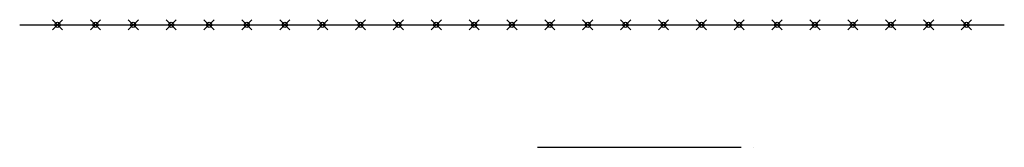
# Model space of a CAD drawing. Extents: x 16.3 to 35.6, y 14.3 to 16.8.
import ezdxf

# ---------------------------------------------------------------- set-up
doc = ezdxf.new("R2010")
doc.units = 0
doc.header["$LTSCALE"] = 0.05
doc.header["$PDMODE"] = 35
doc.header["$PDSIZE"] = 0.1
doc.layers.add('Z_01_HILFSLINIE', color=9, linetype='Continuous', plot=False)

msp = doc.modelspace()

# ---------------------------------------------------------------- linework, layer by layer
at = {"layer": 'Z_01_HILFSLINIE'}
for p, q in [((16.301, 16.746, 3.707), (35.641, 16.746, 3.707)), ((26.471, 14.344, 2.5), (30.471, 14.344, 2.5)), ((30.711, 14.344, 2.5), (30.711, 14.344, 1.5))]:
    msp.add_line(p, q, dxfattribs=at)
for p in [(17.045, 16.746, 3.707), (17.789, 16.746, 3.707), (18.533, 16.746, 3.707), (19.277, 16.746, 3.707), (20.021, 16.746, 3.707), (20.764, 16.746, 3.707), (21.508, 16.746, 3.707), (22.252, 16.746, 3.707), (22.996, 16.746, 3.707), (23.74, 16.746, 3.707), (24.484, 16.746, 3.707), (25.227, 16.746, 3.707), (25.971, 16.746, 3.707), (26.715, 16.746, 3.707), (27.459, 16.746, 3.707), (28.203, 16.746, 3.707), (28.947, 16.746, 3.707), (29.691, 16.746, 3.707), (30.434, 16.746, 3.707), (31.178, 16.746, 3.707), (31.922, 16.746, 3.707), (32.666, 16.746, 3.707), (33.41, 16.746, 3.707), (34.154, 16.746, 3.707), (34.897, 16.746, 3.707)]:
    msp.add_point(p, dxfattribs=at)

doc.saveas('drawing.dxf')
